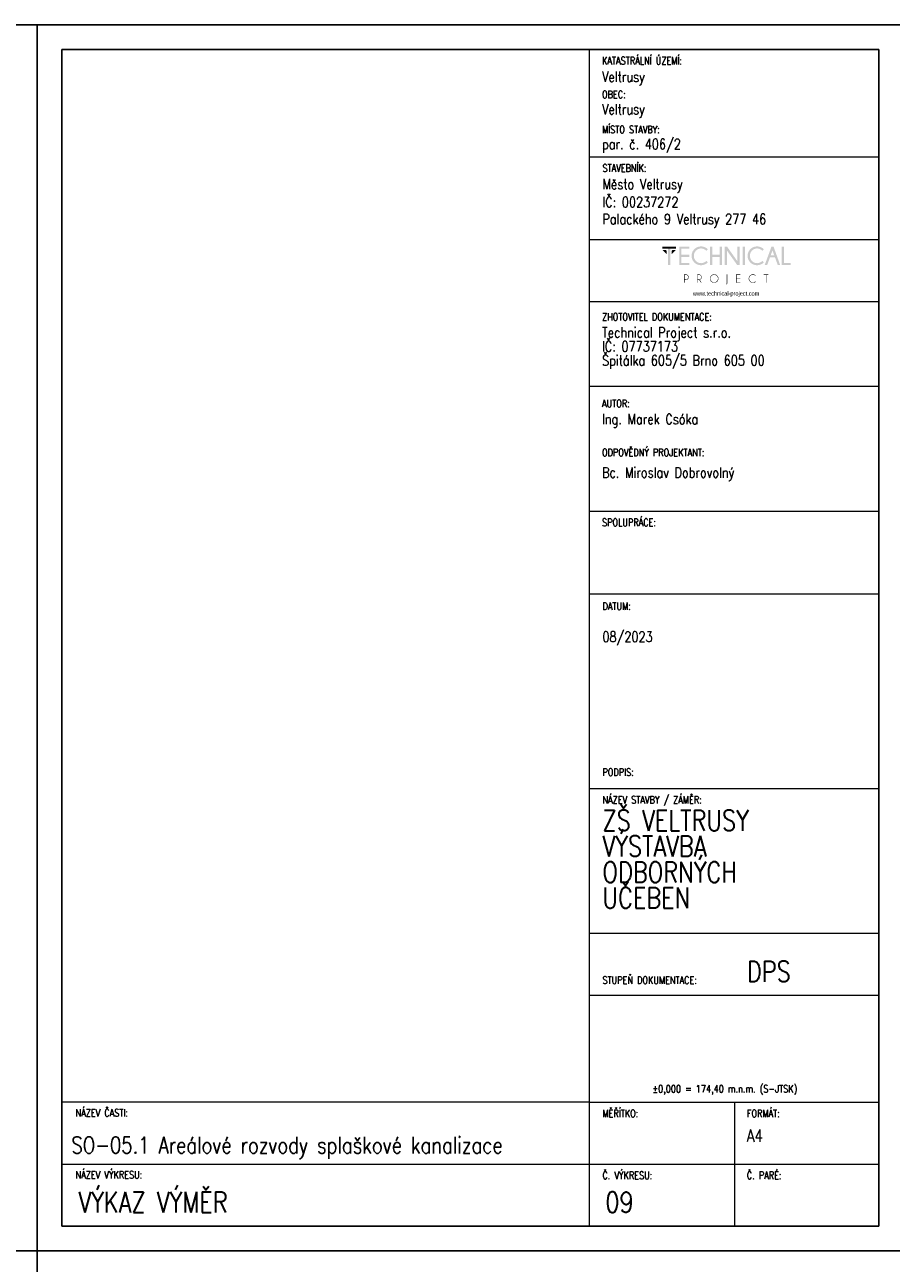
# Model space of a CAD drawing. Header units: millimetres. Extents: x -744 to 2301, y 2052 to 2943.
# Tile 30 of 31: x 1878 to 2088, y 2643 to 2943. Entities that reach past the tile are written whole.
import ezdxf

# ---------------------------------------------------------------- set-up
doc = ezdxf.new("R2010")
doc.units = ezdxf.units.MM
doc.header["$MEASUREMENT"] = 0
doc.layers.add('NETISK', color=7, linetype='Continuous', plot=False)
doc.layers.add('TP_01_Rozpiska', color=7, linetype='Continuous', lineweight=5)
doc.layers.add('Znojmoprojekt - Popisy.Znojmoprojekt', color=7, linetype='Continuous')
doc.styles.add('GENERATED_STYLE_4', font='arial.ttf')
doc.styles.add('ROMANS', font='romans.shx', dxfattribs={"width": 0.8})

# ---------------------------------------------------------------- blocks, each defined once
blk = doc.blocks.new('*U24')
for p, q in [((-210, 291), (-210, 297)), ((-204, 297), (-210, 297)), ((0, 297), (-210, 297)), ((-210, 297), (-210, 0)), ((0, 0), (0, 297)), ((-6, 297), (0, 297)), ((-6, 291), (-204, 291)), ((-204, 291), (-204, 6)), ((-6, 6), (-6, 291)), ((-210, 6), (-210, 0)), ((-204, 6), (-6, 6)), ((-210, 0), (0, 0))]:
    blk.add_line(p, q)
blk = doc.blocks.new('A$C01D51CA2')
at = {"layer": 'TP_01_Rozpiska'}
for points in [[(-45.09, 17.59), (-45.09, 16.91), (-40.45, 16.91), (-40.45, 17.59)], [(-43.15, 17.03), (-43.15, 11.39), (-42.38, 11.39), (-42.38, 17.03)], [(-36.03, 17.59), (-36.03, 16.91), (-38.63, 16.91), (-38.63, 14.83), (-36.03, 14.83), (-36.03, 14.15), (-38.63, 14.15), (-38.63, 12.08), (-36.03, 12.08), (-36.03, 11.39), (-39.4, 11.39), (-39.4, 17.59)], [(-28.26, 14.15), (-28.26, 11.39), (-29.05, 11.39), (-29.05, 17.59), (-28.26, 17.59), (-28.26, 14.83), (-25.73, 14.83), (-25.73, 17.59), (-24.94, 17.59), (-24.94, 11.39), (-25.73, 11.39), (-25.73, 14.15)], [(-23.29, 17.59), (-19.78, 12.64), (-19.78, 17.59), (-19, 17.59), (-19, 11.39), (-19.86, 11.39), (-23.29, 16.22), (-23.29, 11.39), (-24.07, 11.39), (-24.07, 17.59)], [(-18, 17.59), (-18, 11.39), (-17.23, 11.39), (-17.23, 17.59)], [(-4.92, 11.41), (-4.92, 17.59), (-4.14, 17.59), (-4.14, 12.08), (-1.91, 12.08), (-1.91, 11.41)], [(-45.09, 16.5), (-43.58, 14.97), (-43.58, 16.09), (-43.97, 16.5)], [(-40.45, 16.5), (-41.97, 14.97), (-41.97, 16.09), (-41.57, 16.5)], [(-18.85, 8.23), (-18.85, 8.07), (-20.1, 8.07), (-20.1, 6.92), (-18.85, 6.92), (-18.85, 6.76), (-20.1, 6.76), (-20.1, 5.6), (-18.85, 5.6), (-18.85, 5.44), (-20.25, 5.44), (-20.25, 8.23)], [(-10.06, 8.07), (-10.06, 5.44), (-10.22, 5.44), (-10.22, 8.07), (-10.93, 8.07), (-10.93, 8.23), (-9.35, 8.23), (-9.35, 8.07)]]:
    blk.add_hatch(color=256, dxfattribs=at).paths.add_polyline_path(points)
h = blk.add_hatch(color=256, dxfattribs=at)
edge = h.paths.add_edge_path()
edge.add_line((-30.26, 12.76), (-29.72, 12.28))
edge.add_spline(control_points=[(-29.72, 12.28), (-30.41, 11.65), (-31.18, 11.32), (-32.02, 11.32), (-32.02, 11.32), (-32.93, 11.32), (-33.68, 11.64), (-34.31, 12.26), (-34.31, 12.26), (-34.93, 12.89), (-35.23, 13.63), (-35.23, 14.5), (-35.23, 14.5), (-35.23, 15.35), (-34.93, 16.09), (-34.31, 16.72), (-34.31, 16.72), (-33.68, 17.36), (-32.93, 17.67), (-32.02, 17.67), (-32.02, 17.67), (-31.18, 17.67), (-30.41, 17.34), (-29.72, 16.7)], knot_values=[0, 0, 0, 0, 0.041667, 0.041667, 0.041667, 0.041767, 0.083333, 0.083333, 0.083333, 0.083433, 0.125, 0.125, 0.125, 0.1251, 0.166667, 0.166667, 0.166667, 0.166767, 0.208333, 0.208333, 0.208333, 0.208433, 1, 1, 1, 1], degree=3, periodic=0)
edge.add_line((-29.72, 16.7), (-30.26, 16.22))
edge.add_spline(control_points=[(-30.26, 16.22), (-30.82, 16.73), (-31.41, 16.98), (-32.02, 16.98), (-32.02, 16.98), (-32.68, 16.98), (-33.25, 16.73), (-33.73, 16.26), (-33.73, 16.26), (-34.21, 15.78), (-34.45, 15.19), (-34.45, 14.5), (-34.45, 14.5), (-34.45, 13.79), (-34.21, 13.22), (-33.73, 12.72), (-33.73, 12.72), (-33.25, 12.25), (-32.68, 12.02), (-32.02, 12.02), (-32.02, 12.02), (-31.41, 12.02), (-30.82, 12.26), (-30.26, 12.76)], knot_values=[0, 0, 0, 0, 0.041667, 0.041667, 0.041667, 0.041767, 0.083333, 0.083333, 0.083333, 0.083433, 0.125, 0.125, 0.125, 0.1251, 0.166667, 0.166667, 0.166667, 0.166767, 0.208333, 0.208333, 0.208333, 0.208433, 1, 1, 1, 1], degree=3, periodic=0)
h = blk.add_hatch(color=256, dxfattribs=at)
edge = h.paths.add_edge_path()
edge.add_line((-11.41, 12.76), (-10.87, 12.28))
edge.add_spline(control_points=[(-10.87, 12.28), (-11.56, 11.65), (-12.33, 11.32), (-13.17, 11.32), (-13.17, 11.32), (-14.07, 11.32), (-14.83, 11.64), (-15.45, 12.26), (-15.45, 12.26), (-16.08, 12.89), (-16.37, 13.63), (-16.37, 14.5), (-16.37, 14.5), (-16.37, 15.35), (-16.08, 16.09), (-15.45, 16.72), (-15.45, 16.72), (-14.83, 17.36), (-14.07, 17.67), (-13.17, 17.67), (-13.17, 17.67), (-12.33, 17.67), (-11.56, 17.34), (-10.87, 16.7)], knot_values=[0, 0, 0, 0, 0.041667, 0.041667, 0.041667, 0.041767, 0.083333, 0.083333, 0.083333, 0.083433, 0.125, 0.125, 0.125, 0.1251, 0.166667, 0.166667, 0.166667, 0.166767, 0.208333, 0.208333, 0.208333, 0.208433, 1, 1, 1, 1], degree=3, periodic=0)
edge.add_line((-10.87, 16.7), (-11.41, 16.22))
edge.add_spline(control_points=[(-11.41, 16.22), (-11.97, 16.73), (-12.56, 16.98), (-13.17, 16.98), (-13.17, 16.98), (-13.82, 16.98), (-14.4, 16.73), (-14.88, 16.26), (-14.88, 16.26), (-15.35, 15.78), (-15.6, 15.19), (-15.6, 14.5), (-15.6, 14.5), (-15.6, 13.79), (-15.35, 13.22), (-14.88, 12.72), (-14.88, 12.72), (-14.4, 12.25), (-13.82, 12.02), (-13.17, 12.02), (-13.17, 12.02), (-12.56, 12.02), (-11.97, 12.26), (-11.41, 12.76)], knot_values=[0, 0, 0, 0, 0.041667, 0.041667, 0.041667, 0.041767, 0.083333, 0.083333, 0.083333, 0.083433, 0.125, 0.125, 0.125, 0.1251, 0.166667, 0.166667, 0.166667, 0.166767, 0.208333, 0.208333, 0.208333, 0.208433, 1, 1, 1, 1], degree=3, periodic=0)
h = blk.add_hatch(color=256, dxfattribs=at)
h.paths.add_polyline_path([(-7.4, 14.65), (-7.99, 16.29), (-8.6, 14.65)])
h.paths.add_polyline_path([(-7.64, 17.59), (-5.41, 11.41), (-6.21, 11.41), (-7.15, 13.97), (-8.83, 13.97), (-9.78, 11.41), (-10.6, 11.41), (-8.33, 17.59)])
h = blk.add_hatch(color=256, dxfattribs=at)
edge = h.paths.add_edge_path()
edge.add_line((-37.56, 8.07), (-37.56, 6.57))
edge.add_line((-37.56, 6.57), (-37.08, 6.57))
edge.add_spline(control_points=[(-37.08, 6.57), (-36.89, 6.57), (-36.71, 6.64), (-36.56, 6.79), (-36.56, 6.79), (-36.41, 6.94), (-36.34, 7.12), (-36.34, 7.33), (-36.34, 7.33), (-36.34, 7.53), (-36.41, 7.71), (-36.56, 7.86), (-36.56, 7.86), (-36.71, 8), (-36.89, 8.07), (-37.08, 8.07)], knot_values=[0, 0, 0, 0, 0.0625, 0.0625, 0.0625, 0.0626, 0.125, 0.125, 0.125, 0.1251, 0.1875, 0.1875, 0.1875, 0.1876, 1, 1, 1, 1], degree=3, periodic=0)
edge.add_line((-37.08, 8.07), (-37.56, 8.07))
edge = h.paths.add_edge_path()
edge.add_line((-37.56, 6.41), (-37.56, 5.44))
edge.add_line((-37.56, 5.44), (-37.73, 5.44))
edge.add_line((-37.73, 5.44), (-37.73, 8.23))
edge.add_line((-37.73, 8.23), (-36.99, 8.23))
edge.add_spline(control_points=[(-36.99, 8.23), (-36.77, 8.2), (-36.59, 8.12), (-36.44, 7.97), (-36.44, 7.97), (-36.28, 7.79), (-36.18, 7.58), (-36.18, 7.33), (-36.18, 7.33), (-36.18, 7.07), (-36.28, 6.85), (-36.44, 6.67), (-36.44, 6.67), (-36.62, 6.51), (-36.84, 6.41), (-37.08, 6.41)], knot_values=[0, 0, 0, 0, 0.0625, 0.0625, 0.0625, 0.0626, 0.125, 0.125, 0.125, 0.1251, 0.1875, 0.1875, 0.1875, 0.1876, 1, 1, 1, 1], degree=3, periodic=0)
edge.add_line((-37.08, 6.41), (-37.56, 6.41))
h = blk.add_hatch(color=256, dxfattribs=at)
edge = h.paths.add_edge_path()
edge.add_line((-33.17, 8.07), (-33.17, 6.57))
edge.add_line((-33.17, 6.57), (-32.71, 6.57))
edge.add_spline(control_points=[(-32.71, 6.57), (-32.5, 6.57), (-32.32, 6.64), (-32.17, 6.79), (-32.17, 6.79), (-32.02, 6.94), (-31.96, 7.12), (-31.96, 7.33), (-31.96, 7.33), (-31.96, 7.53), (-32.02, 7.71), (-32.17, 7.86), (-32.17, 7.86), (-32.32, 8), (-32.5, 8.07), (-32.71, 8.07)], knot_values=[0, 0, 0, 0, 0.0625, 0.0625, 0.0625, 0.0626, 0.125, 0.125, 0.125, 0.1251, 0.1875, 0.1875, 0.1875, 0.1876, 1, 1, 1, 1], degree=3, periodic=0)
edge.add_line((-32.71, 8.07), (-33.17, 8.07))
edge = h.paths.add_edge_path()
edge.add_line((-32.66, 6.41), (-33.17, 6.41))
edge.add_line((-33.17, 6.41), (-33.17, 5.44))
edge.add_line((-33.17, 5.44), (-33.34, 5.44))
edge.add_line((-33.34, 5.44), (-33.34, 8.23))
edge.add_line((-33.34, 8.23), (-32.61, 8.23))
edge.add_spline(control_points=[(-32.61, 8.23), (-32.4, 8.2), (-32.22, 8.12), (-32.07, 7.97), (-32.07, 7.97), (-31.89, 7.79), (-31.79, 7.58), (-31.79, 7.33), (-31.79, 7.33), (-31.79, 7.07), (-31.89, 6.85), (-32.07, 6.69), (-32.07, 6.69), (-32.19, 6.56), (-32.33, 6.48), (-32.48, 6.44)], knot_values=[0, 0, 0, 0, 0.0625, 0.0625, 0.0625, 0.0626, 0.125, 0.125, 0.125, 0.1251, 0.1875, 0.1875, 0.1875, 0.1876, 1, 1, 1, 1], degree=3, periodic=0)
edge.add_line((-32.48, 6.44), (-31.84, 5.44))
edge.add_line((-31.84, 5.44), (-32.04, 5.44))
edge.add_line((-32.04, 5.44), (-32.66, 6.41))
h = blk.add_hatch(color=256, dxfattribs=at)
edge = h.paths.add_edge_path()
edge.add_spline(control_points=[(-27.62, 8.12), (-27.98, 8.12), (-28.27, 7.99), (-28.52, 7.74), (-28.52, 7.74), (-28.77, 7.49), (-28.9, 7.2), (-28.9, 6.84), (-28.9, 6.84), (-28.9, 6.49), (-28.77, 6.2), (-28.52, 5.95), (-28.52, 5.95), (-28.27, 5.7), (-27.98, 5.57), (-27.62, 5.57), (-27.62, 5.57), (-27.27, 5.57), (-26.98, 5.7), (-26.73, 5.95), (-26.73, 5.95), (-26.47, 6.2), (-26.35, 6.49), (-26.35, 6.84), (-26.35, 6.84), (-26.35, 7.2), (-26.47, 7.49), (-26.73, 7.74), (-26.73, 7.74), (-26.98, 7.99), (-27.27, 8.12), (-27.62, 8.12)], knot_values=[0, 0, 0, 0, 0.03125, 0.03125, 0.03125, 0.03135, 0.0625, 0.0625, 0.0625, 0.0626, 0.09375, 0.09375, 0.09375, 0.09385, 0.125, 0.125, 0.125, 0.1251, 0.15625, 0.15625, 0.15625, 0.15635, 0.1875, 0.1875, 0.1875, 0.1876, 0.21875, 0.21875, 0.21875, 0.21885, 1, 1, 1, 1], degree=3, periodic=0)
edge = h.paths.add_edge_path()
edge.add_spline(control_points=[(-26.61, 7.86), (-26.33, 7.58), (-26.19, 7.23), (-26.19, 6.84), (-26.19, 6.84), (-26.19, 6.44), (-26.33, 6.11), (-26.61, 5.83), (-26.61, 5.83), (-26.89, 5.56), (-27.22, 5.41), (-27.62, 5.41), (-27.62, 5.41), (-28.01, 5.41), (-28.36, 5.56), (-28.64, 5.83), (-28.64, 5.83), (-28.91, 6.11), (-29.05, 6.44), (-29.05, 6.84), (-29.05, 6.84), (-29.05, 7.23), (-28.91, 7.58), (-28.64, 7.86), (-28.64, 7.86), (-28.36, 8.14), (-28.01, 8.28), (-27.62, 8.28), (-27.62, 8.28), (-27.22, 8.28), (-26.89, 8.14), (-26.61, 7.86)], knot_values=[0, 0, 0, 0, 0.03125, 0.03125, 0.03125, 0.03135, 0.0625, 0.0625, 0.0625, 0.0626, 0.09375, 0.09375, 0.09375, 0.09385, 0.125, 0.125, 0.125, 0.1251, 0.15625, 0.15625, 0.15625, 0.15635, 0.1875, 0.1875, 0.1875, 0.1876, 0.21875, 0.21875, 0.21875, 0.21885, 1, 1, 1, 1], degree=3, periodic=0)
h = blk.add_hatch(color=256, dxfattribs=at)
edge = h.paths.add_edge_path()
edge.add_spline(control_points=[(-23.19, 5.39), (-23.19, 5.24), (-23.24, 5.13), (-23.34, 5.05), (-23.34, 5.05), (-23.44, 4.95), (-23.56, 4.9), (-23.69, 4.9)], knot_values=[0, 0, 0, 0, 0.125, 0.125, 0.125, 0.1251, 1, 1, 1, 1], degree=3, periodic=0)
edge.add_line((-23.69, 4.9), (-23.69, 5.05))
edge.add_spline(control_points=[(-23.69, 5.05), (-23.59, 5.05), (-23.52, 5.08), (-23.44, 5.14), (-23.44, 5.14), (-23.39, 5.21), (-23.36, 5.29), (-23.36, 5.41)], knot_values=[0, 0, 0, 0, 0.125, 0.125, 0.125, 0.1251, 1, 1, 1, 1], degree=3, periodic=0)
edge.add_line((-23.36, 5.41), (-23.36, 8.23))
edge.add_line((-23.36, 8.23), (-23.19, 8.23))
edge.add_line((-23.19, 8.23), (-23.19, 5.39))
h = blk.add_hatch(color=256, dxfattribs=at)
edge = h.paths.add_edge_path()
edge.add_line((-13.73, 5.88), (-13.61, 5.79))
edge.add_spline(control_points=[(-13.61, 5.79), (-13.87, 5.54), (-14.2, 5.41), (-14.56, 5.41), (-14.56, 5.41), (-14.96, 5.41), (-15.3, 5.56), (-15.58, 5.83), (-15.58, 5.83), (-15.86, 6.11), (-15.99, 6.44), (-15.99, 6.84), (-15.99, 6.84), (-15.99, 7.23), (-15.86, 7.58), (-15.58, 7.86), (-15.58, 7.86), (-15.3, 8.14), (-14.96, 8.27), (-14.56, 8.27), (-14.56, 8.27), (-14.2, 8.27), (-13.87, 8.15), (-13.61, 7.89)], knot_values=[0, 0, 0, 0, 0.041667, 0.041667, 0.041667, 0.041767, 0.083333, 0.083333, 0.083333, 0.083433, 0.125, 0.125, 0.125, 0.1251, 0.166667, 0.166667, 0.166667, 0.166767, 0.208333, 0.208333, 0.208333, 0.208433, 1, 1, 1, 1], degree=3, periodic=0)
edge.add_line((-13.61, 7.89), (-13.73, 7.79))
edge.add_spline(control_points=[(-13.73, 7.79), (-13.97, 8), (-14.25, 8.1), (-14.56, 8.1), (-14.56, 8.1), (-14.93, 8.1), (-15.22, 7.99), (-15.47, 7.74), (-15.47, 7.74), (-15.72, 7.49), (-15.85, 7.2), (-15.85, 6.84), (-15.85, 6.84), (-15.85, 6.49), (-15.72, 6.2), (-15.47, 5.95), (-15.47, 5.95), (-15.22, 5.7), (-14.93, 5.57), (-14.56, 5.57), (-14.56, 5.57), (-14.25, 5.57), (-13.97, 5.67), (-13.73, 5.88)], knot_values=[0, 0, 0, 0, 0.041667, 0.041667, 0.041667, 0.041767, 0.083333, 0.083333, 0.083333, 0.083433, 0.125, 0.125, 0.125, 0.1251, 0.166667, 0.166667, 0.166667, 0.166767, 0.208333, 0.208333, 0.208333, 0.208433, 1, 1, 1, 1], degree=3, periodic=0)
at = {"layer": 'Znojmoprojekt - Popisy.Znojmoprojekt', "color": 7, "linetype": 'Continuous', "lineweight": 13, "insert": (-23.61, 1.59), "char_height": 1.5, "width": 19.5072, "attachment_point": 5, "style": 'GENERATED_STYLE_4'}
blk.add_mtext('\\A1;{\\fBahnschrift Light|b0|i0|c238|p34;\\W0.75;www.technical-project.com}', dxfattribs=at)

msp = doc.modelspace()

# ---------------------------------------------------------------- linework, layer by layer
at = {"layer": 'TP_01_Rozpiska'}
for p, q in [((2014.88, 2651.81), (2014.88, 2936.81)), ((2014.88, 2910.81), (2084.98, 2910.81)), ((2014.88, 2890.81), (2084.88, 2890.81)), ((2014.88, 2875.74), (2084.88, 2875.74)), ((2014.88, 2855.29), (2084.88, 2855.29)), ((2014.88, 2824.98), (2084.88, 2824.98)), ((2014.88, 2804.98), (2084.88, 2804.98)), ((2014.88, 2757.78), (2084.98, 2757.78)), ((2014.88, 2722.78), (2084.98, 2722.78)), ((2014.88, 2681.81), (1886.98, 2681.81)), ((1886.98, 2651.81), (1886.98, 2681.81)), ((2014.88, 2681.81), (2084.98, 2681.81)), ((2049.98, 2681.81), (2049.98, 2651.81)), ((1886.98, 2666.81), (2084.98, 2666.81))]:
    msp.add_line(p, q, dxfattribs=at)
at = {"layer": 'TP_01_Rozpiska', "color": 7, "linetype": 'Continuous', "lineweight": 13}
msp.add_line((2014.88, 2707.78), (2084.98, 2707.78), dxfattribs=at)

# ---------------------------------------------------------------- block references
at = {"xscale": 0.7200000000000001, "yscale": 0.7200000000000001, "zscale": 0.7200000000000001}
msp.add_blockref('A$C01D51CA2', (2064.95, 2876.4), dxfattribs=at)
at = {"layer": 'NETISK'}
for p in [(1880.98, 2645.81), (2090.98, 2645.81), (1880.98, 2348.81), (2090.98, 2348.81)]:
    msp.add_blockref('*U24', p, dxfattribs=at)

# ---------------------------------------------------------------- texts
at = {"color": 7, "linetype": 'Continuous', "lineweight": 0, "char_height": 1.8, "attachment_point": 1, "style": 'ROMANS'}
for s, insert in [('\\A1;KATASTRÁLNÍ ÚZEMÍ:', (2017.88, 2935)), ('\\A1;OBEC:', (2017.88, 2926.84)), ('\\A1;MÍSTO STAVBY:', (2017.88, 2918.33)), ('\\A1;STAVEBNÍK:', (2017.98, 2909)), ('\\A1;ZHOTOVITEL DOKUMENTACE:', (2017.88, 2872.94)), ('\\A1;AUTOR:', (2017.88, 2851.96)), ('\\A1;ODPOVĚDNÝ PROJEKTANT:', (2017.88, 2840.1)), ('\\A1;SPOLUPRÁCE:', (2017.88, 2823.17)), ('\\A1;DATUM:', (2017.98, 2802.88)), ('\\A1;PODPIS:', (2017.98, 2762.66)), ('\\A1;NÁZEV STAVBY / ZÁMĚR:', (2017.98, 2755.97)), ('\\A1;STUPEŇ DOKUMENTACE:', (2017.98, 2712.3)), ('\\A1;±0,000 = 174,40 m.n.m. (S-JTSK)', (2030.12, 2685.98)), ('\\A1;NÁZEV ČASTI:', (1890.29, 2680.14)), ('\\A1;{\\Fromand|c238;MĚŘÍTKO:}', (2017.98, 2680)), ('\\A1;FORMÁT:', (2052.98, 2680)), ('\\A1;NÁZEV VÝKRESU:', (1890.29, 2665.14)), ('\\A1;{\\Fromand|c238;Č. VÝKRESU:}', (2017.98, 2665)), ('\\A1;{\\Fromand|c238;Č. PARÉ:}', (2052.98, 2665))]:
    msp.add_mtext(s, dxfattribs=dict(at, insert=insert))
at = {"color": 7, "linetype": 'Continuous', "lineweight": 25, "style": 'ROMANS'}
for s, insert, char_height, attachment_point in [('\\A1;Veltrusy', (2017.88, 2928.12), 2.5, 7), ('\\A1;Veltrusy', (2017.88, 2920.26), 2.5, 7), ('\\A1;par. č. 406/2', (2017.88, 2911.81), 2.5, 7), ('\\A1;Město Veltrusy', (2017.98, 2902.12), 2.5, 7), ('\\A1;IČ: 00237272', (2017.98, 2898.6), 2.5, 7), ('\\A1;Palackého 9 Veltrusy 277 46', (2017.98, 2893.65), 2.5, 7), ('\\A1;Ing. Marek Csóka', (2017.88, 2848.54), 2.5, 1), ('\\A1;08/2023', (2017.98, 2795.8), 2.5, 1), ('\\A1;DPS', (2052.98, 2715.96), 5, 1), ('\\A1;SO-05.1 Areálové rozvody splaškové kanalizace', (1889.3, 2673.42), 4, 1), ('\\A1;A4', (2052.98, 2675.19), 3, 1), ('\\A1;VÝKAZ VÝMĚR', (1890.96, 2660.08), 5, 1), ('\\A1;09', (2018.68, 2660.08), 5, 1)]:
    msp.add_mtext(s, dxfattribs=dict(at, insert=insert, char_height=char_height, attachment_point=attachment_point))
at = {"color": 7, "linetype": 'Continuous', "lineweight": 25, "char_height": 2.5, "attachment_point": 1, "style": 'ROMANS'}
for s, insert, line_spacing_factor in [('\\A1;Technical Project s.r.o.\\PIČ: 07737173\\PŠpitálka 605/5 Brno 605 00', (2017.88, 2869.52), 0.811616), ('\\A1;Bc. Miroslav Dobrovolný', (2017.88, 2835.59), 0.783211)]:
    msp.add_mtext(s, dxfattribs=dict(at, insert=insert, line_spacing_factor=line_spacing_factor))
at = {"color": 7, "linetype": 'Continuous', "lineweight": 25, "insert": (2017.98, 2752.57), "char_height": 5, "width": 48.0061, "attachment_point": 1, "line_spacing_factor": 0.75, "style": 'ROMANS'}
msp.add_mtext('\\A1;ZŠ VELTRUSY  VÝSTAVBA \\PODBORNÝCH \\PUČEBEN', dxfattribs=at)

doc.saveas('drawing.dxf')
